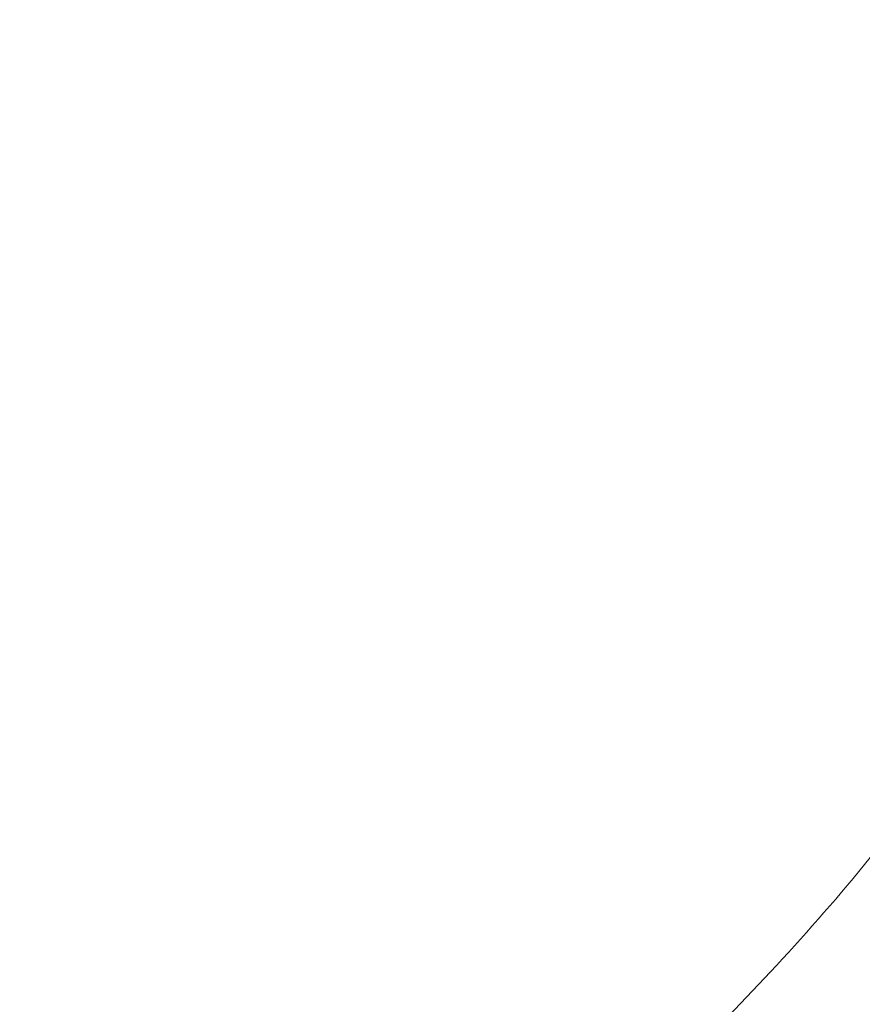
# Model space of a CAD drawing. Header units: millimetres. Extents: x 51337 to 61814, y -21781 to -12277.
# Tile 234 of 256: x 59270 to 59284, y -20740 to -20724. Entities that reach past the tile are written whole.
import ezdxf

# ---------------------------------------------------------------- set-up
doc = ezdxf.new("R2010")
doc.units = ezdxf.units.MM
doc.header["$LTSCALE"] = 0.3175
doc.layers.add('1轮廓实线层', color=7, linetype='Continuous', lineweight=18)

msp = doc.modelspace()

# ---------------------------------------------------------------- linework, layer by layer
at = {"layer": '1轮廓实线层'}
for radius, start, end in [(117.32051, 300.7584308, 103.5504853), (40, 288.773642, 251.226405), (39.90067, 289.520584, 109.999747)]:
    msp.add_arc((59255.29339, -20713.97664), radius, start, end, dxfattribs=at)
for points in [[(59255.29339, -20663.97664), (59256.8034, -20663.97664), (59258.31341, -20664.04509), (59261.32105, -20664.31834), (59262.81868, -20664.52313), (59265.78926, -20665.06737), (59267.26222, -20665.40682), (59270.17137, -20666.21761), (59271.60758, -20666.68893), (59274.43144, -20667.7596), (59275.81911, -20668.35894), (59278.53453, -20669.68071), (59279.86228, -20670.40314), (59282.44697, -20671.96518), (59283.7039, -20672.80478), (59286.13667, -20674.59426), (59287.31248, -20675.54414), (59289.57336, -20677.54639), (59290.65841, -20678.59876), (59292.72886, -20680.79735), (59293.71425, -20681.94358), (59295.57728, -20684.32048), (59296.45492, -20685.55116), (59298.09526, -20688.08688), (59298.85795, -20689.39192), (59300.26213, -20692.06565), (59300.90362, -20693.43434), (59302.06014, -20696.22415), (59302.57516, -20697.64527), (59303.47452, -20700.52827), (59303.85885, -20701.99016), (59304.49367, -20704.94271), (59304.74416, -20706.43337), (59305.10924, -20709.43125), (59305.22383, -20710.93847), (59305.31618, -20713.95708), (59305.29393, -20715.46848), (59305.11278, -20718.48307), (59304.95388, -20719.98626), (59304.50072, -20722.9721), (59304.20647, -20724.45474), (59303.48502, -20727.38733), (59303.05783, -20728.83727), (59302.07401, -20731.69256), (59301.51738, -20733.0979), (59300.27925, -20735.85247), (59299.59776, -20737.20168), (59298.11549, -20739.83293), (59297.31472, -20741.11495), (59295.60046, -20743.60129), (59294.68698, -20744.80561), (59292.75479, -20747.12665), (59291.7361, -20748.24337), (59289.60184, -20750.38008), (59288.48628, -20751.40006), (59286.16745, -20753.3349), (59284.96418, -20754.24976), (59282.47981, -20755.96686), (59281.1987, -20756.7691), (59278.56916, -20758.25438), (59277.22072, -20758.93742), (59274.46758, -20760.1787), (59273.06287, -20760.73694), (59270.20872, -20761.72403), (59268.75927, -20762.15288), (59267.29339, -20762.51529)], [(59267.29339, -20754.11934), (59268.48559, -20753.76295), (59269.6619, -20753.35342), (59271.97343, -20752.4313), (59273.10863, -20751.91873), (59275.32894, -20750.79459), (59276.41404, -20750.18304), (59278.52551, -20748.8658), (59279.55189, -20748.16012), (59281.53778, -20746.66022), (59282.49729, -20745.86602), (59284.34185, -20744.19537), (59285.22689, -20743.31894), (59286.91547, -20741.49079), (59287.71902, -20740.53908), (59289.23824, -20738.56794), (59289.95391, -20737.5485), (59291.29172, -20735.45), (59291.91384, -20734.37093), (59293.05962, -20732.16171), (59293.58326, -20731.03156), (59294.52791, -20728.72916), (59294.94892, -20727.5569), (59295.68496, -20725.17957), (59295.99999, -20723.9745), (59296.52157, -20721.54111), (59296.72813, -20720.31279), (59297.03112, -20717.84265), (59297.12756, -20716.60082), (59297.20956, -20714.11351), (59297.19512, -20712.86803), (59297.05548, -20710.38328), (59296.93028, -20709.14403), (59296.57009, -20706.68157), (59296.33512, -20705.45837), (59295.75726, -20703.03772), (59295.41437, -20701.84028), (59294.62342, -20699.48066), (59294.17534, -20698.31848), (59293.17757, -20696.03859), (59292.62786, -20694.92089), (59291.43118, -20692.73883), (59290.7842, -20691.67447), (59289.39811, -20689.60755), (59288.65899, -20688.60498), (59287.09448, -20686.66959), (59286.26909, -20685.73676), (59284.53857, -20683.94826), (59283.63345, -20683.09257), (59281.75066, -20681.46514), (59280.77299, -20680.69339), (59278.75286, -20679.23995), (59277.7104, -20678.55825), (59275.56895, -20677.29032), (59274.46997, -20676.70408), (59272.22419, -20675.63173), (59271.07741, -20675.1456), (59268.74513, -20674.27733), (59267.55963, -20673.89518), (59265.15934, -20673.23787), (59263.94455, -20672.96272), (59261.4953, -20672.52159), (59260.26084, -20672.35562), (59257.78205, -20672.13418), (59256.53772, -20672.07871), (59255.29339, -20672.07871)]]:
    msp.add_open_spline(points, degree=3, knots=[0, 0, 0, 0, 0.03125, 0.03125, 0.0625, 0.0625, 0.09375, 0.09375, 0.125, 0.125, 0.15625, 0.15625, 0.1875, 0.1875, 0.21875, 0.21875, 0.25, 0.25, 0.28125, 0.28125, 0.3125, 0.3125, 0.34375, 0.34375, 0.375, 0.375, 0.40625, 0.40625, 0.4375, 0.4375, 0.46875, 0.46875, 0.5, 0.5, 0.53125, 0.53125, 0.5625, 0.5625, 0.59375, 0.59375, 0.625, 0.625, 0.65625, 0.65625, 0.6875, 0.6875, 0.71875, 0.71875, 0.75, 0.75, 0.78125, 0.78125, 0.8125, 0.8125, 0.84375, 0.84375, 0.875, 0.875, 0.90625, 0.90625, 0.9375, 0.9375, 0.96875, 0.96875, 1, 1, 1, 1], dxfattribs=at)
msp.add_rational_spline([(59255.29339, -20676.87032), (59312.41423, -20676.87032), (59321.61459, -20733.94861), (59265.29339, -20749.71009)], [0.912648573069, 0.385737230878, 0.376739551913, 0.885655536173], degree=3, dxfattribs=at)

doc.saveas('drawing.dxf')
